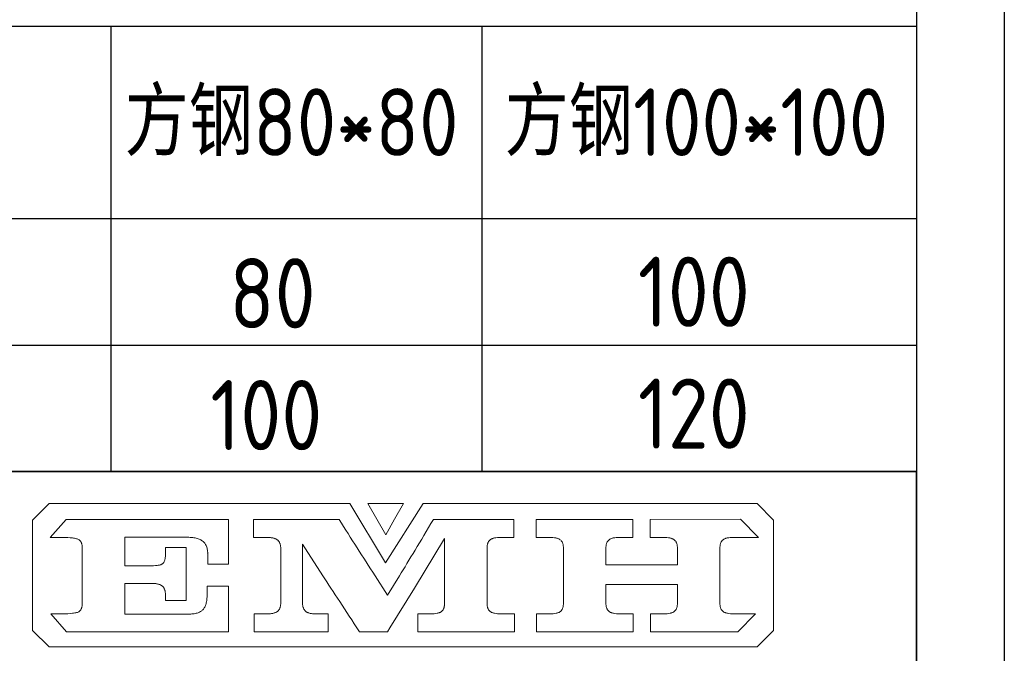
# Model space of a CAD drawing. Header units: millimetres. Extents: x -130 to 1975, y -25 to 1460.
# Tile 8 of 9: x 1694 to 1975, y 173 to 354. Entities that reach past the tile are written whole.
import ezdxf
from ezdxf.enums import TextEntityAlignment as Align

# ---------------------------------------------------------------- set-up
doc = ezdxf.new("R2010")
doc.units = ezdxf.units.MM
doc.header["$LTSCALE"] = 50
for name, color, linetype in [('1轮廓实线层', 7, 'Continuous'), ('2细线层', 4, 'Continuous'), ('6文字层', 3, 'Continuous'), ('图层 1', 7, 'Continuous'), ('图框层', 7, 'Continuous'), ('文字层', 3, 'Continuous')]:
    doc.layers.add(name, color=color, linetype=linetype)
doc.styles.add('PC_TEXTSTYLE', font='isocp.shx', dxfattribs={"width": 0.8, "bigfont": 'hzfs.shx'})

# ---------------------------------------------------------------- blocks, each defined once
blk = doc.blocks.new('PC_TITLE_BLOCK')
for p, q in [((-8.448, 42.522), (-8.448, 42.527)), ((-8.448, 42.522), (-8.442, 42.522)), ((-32.772, 42.051), (-32.772, 42.06)), ((-36.402, 41.069), (-36.402, 41.079)), ((-36.402, 41.069), (-36.393, 41.069)), ((-32.152, 41.069), (-32.145, 41.069)), ((-40.396, 40.343), (-40.396, 40.365)), ((-40.396, 40.343), (-40.394, 40.343)), ((-13.893, 36.972), (-13.893, 36.977))]:
    blk.add_line(p, q)
at = {"layer": '1轮廓实线层'}
blk.add_line((0, 45), (-180, 45), dxfattribs=at)
at = {"layer": '图层 1', "lineweight": 0}
for p, q in [((-50.392, 42.226), (-49.444, 43.174)), ((-49.444, 43.174), (-32.306, 43.174)), ((-49.444, 43.174), (-49.444, 43.174)), ((-32.306, 43.174), (-30.267, 39.792)), ((-30.257, 43.174), (-31.271, 43.174)), ((-31.271, 43.174), (-30.764, 42.281)), ((-30.267, 39.792), (-28.128, 43.174)), ((-29.245, 43.174), (-30.257, 43.174)), ((-29.75, 42.281), (-29.245, 43.174)), ((-28.128, 43.174), (-9.094, 43.174)), ((-9.094, 43.174), (-8.147, 42.226)), ((-50.392, 35.95), (-50.392, 42.226)), ((-49.383, 41.246), (-48.472, 42.263)), ((-48.472, 42.263), (-45.127, 42.263)), ((-45.127, 42.263), (-39.218, 42.263)), ((-39.218, 42.263), (-39.218, 40.998)), ((-37.79, 41.246), (-37.79, 42.263)), ((-37.79, 42.263), (-35.352, 42.263)), ((-35.352, 42.263), (-32.908, 42.263)), ((-32.908, 42.263), (-32.781, 42.065)), ((-30.764, 42.281), (-30.257, 41.389)), ((-30.257, 41.389), (-29.75, 42.281)), ((-27.677, 42.033), (-27.54, 42.263)), ((-27.54, 42.263), (-25.248, 42.263)), ((-25.248, 42.263), (-22.956, 42.263)), ((-22.956, 42.263), (-22.956, 41.246)), ((-21.686, 41.246), (-21.686, 42.263)), ((-21.686, 42.263), (-16.178, 42.263)), ((-16.178, 42.263), (-16.178, 41.246)), ((-15.191, 42.263), (-10.042, 42.281)), ((-15.191, 41.246), (-15.191, 42.263)), ((-10.042, 42.281), (-9.005, 41.246)), ((-8.147, 42.226), (-8.147, 35.95)), ((-32.781, 42.065), (-32.654, 41.864)), ((-32.654, 41.864), (-32.527, 41.664)), ((-32.527, 41.664), (-32.401, 41.463)), ((-28.078, 41.363), (-27.946, 41.582)), ((-27.946, 41.582), (-27.814, 41.806)), ((-27.814, 41.806), (-27.677, 42.033)), ((-48.628, 41.246), (-49.383, 41.246)), ((-48.512, 41.244), (-48.628, 41.246)), ((-48.383, 41.239), (-48.512, 41.244)), ((-48.248, 41.228), (-48.383, 41.239)), ((-48.116, 41.215), (-48.248, 41.228)), ((-48.052, 41.204), (-48.116, 41.215)), ((-47.994, 41.196), (-48.052, 41.204)), ((-47.936, 41.186), (-47.994, 41.196)), ((-47.884, 41.173), (-47.936, 41.186)), ((-47.839, 41.159), (-47.884, 41.173)), ((-47.796, 41.146), (-47.839, 41.159)), ((-47.762, 41.133), (-47.796, 41.146)), ((-47.736, 41.114), (-47.762, 41.133)), ((-47.715, 41.099), (-47.736, 41.114)), ((-47.693, 41.08), (-47.715, 41.099)), ((-47.675, 41.059), (-47.693, 41.08)), ((-47.656, 41.038), (-47.675, 41.059)), ((-47.641, 41.014), (-47.656, 41.038)), ((-47.625, 40.99), (-47.641, 41.014)), ((-47.612, 40.964), (-47.625, 40.99)), ((-41.65, 41.262), (-45.127, 41.262)), ((-45.127, 41.262), (-45.127, 39.631)), ((-41.565, 41.26), (-41.65, 41.262)), ((-41.483, 41.257), (-41.565, 41.26)), ((-41.404, 41.252), (-41.483, 41.257)), ((-41.328, 41.246), (-41.404, 41.252)), ((-41.256, 41.239), (-41.328, 41.246)), ((-41.188, 41.228), (-41.256, 41.239)), ((-41.122, 41.215), (-41.188, 41.228)), ((-41.058, 41.202), (-41.122, 41.215)), ((-40.998, 41.186), (-41.058, 41.202)), ((-40.942, 41.167), (-40.998, 41.186)), ((-40.889, 41.146), (-40.942, 41.167)), ((-40.839, 41.125), (-40.889, 41.146)), ((-40.792, 41.101), (-40.839, 41.125)), ((-40.749, 41.077), (-40.792, 41.101)), ((-40.71, 41.048), (-40.749, 41.077)), ((-40.67, 41.019), (-40.71, 41.048)), ((-40.638, 40.988), (-40.67, 41.019)), ((-40.604, 40.953), (-40.638, 40.988)), ((-39.218, 40.998), (-39.218, 39.728)), ((-37.034, 41.246), (-37.79, 41.246)), ((-36.929, 41.244), (-37.034, 41.246)), ((-36.831, 41.236), (-36.929, 41.244)), ((-36.784, 41.231), (-36.831, 41.236)), ((-36.741, 41.225), (-36.784, 41.231)), ((-36.699, 41.217), (-36.741, 41.225)), ((-36.659, 41.207), (-36.699, 41.217)), ((-36.62, 41.196), (-36.659, 41.207)), ((-36.586, 41.186), (-36.62, 41.196)), ((-36.551, 41.173), (-36.586, 41.186)), ((-36.52, 41.159), (-36.551, 41.173)), ((-36.49, 41.143), (-36.52, 41.159)), ((-36.461, 41.128), (-36.49, 41.143)), ((-36.438, 41.109), (-36.461, 41.128)), ((-36.414, 41.091), (-36.438, 41.109)), ((-36.393, 41.07), (-36.414, 41.091)), ((-36.372, 41.048), (-36.393, 41.07)), ((-36.353, 41.022), (-36.372, 41.048)), ((-36.335, 40.998), (-36.353, 41.022)), ((-36.319, 40.969), (-36.335, 40.998)), ((-36.303, 40.94), (-36.319, 40.969)), ((-32.401, 41.463), (-32.274, 41.262)), ((-32.274, 41.262), (-32.147, 41.062)), ((-32.147, 41.062), (-32.018, 40.861)), ((-30.257, 41.389), (-30.257, 41.389)), ((-26.909, 41.178), (-28.617, 38.358)), ((-28.335, 40.935), (-28.208, 41.146)), ((-28.208, 41.146), (-28.078, 41.363)), ((-26.909, 37.394), (-26.906, 41.178)), ((-26.906, 41.178), (-26.909, 41.178)), ((-24.408, 40.99), (-24.421, 40.964)), ((-24.395, 41.014), (-24.408, 40.99)), ((-24.379, 41.038), (-24.395, 41.014)), ((-24.361, 41.059), (-24.379, 41.038)), ((-24.342, 41.08), (-24.361, 41.059)), ((-24.324, 41.099), (-24.342, 41.08)), ((-24.303, 41.114), (-24.324, 41.099)), ((-24.279, 41.133), (-24.303, 41.114)), ((-24.255, 41.146), (-24.279, 41.133)), ((-24.226, 41.159), (-24.255, 41.146)), ((-24.197, 41.173), (-24.226, 41.159)), ((-24.168, 41.186), (-24.197, 41.173)), ((-24.134, 41.196), (-24.168, 41.186)), ((-24.099, 41.204), (-24.134, 41.196)), ((-24.063, 41.215), (-24.099, 41.204)), ((-23.983, 41.228), (-24.063, 41.215)), ((-23.893, 41.239), (-23.983, 41.228)), ((-23.799, 41.244), (-23.893, 41.239)), ((-23.695, 41.246), (-23.799, 41.244)), ((-22.956, 41.246), (-23.695, 41.246)), ((-20.931, 41.246), (-21.686, 41.246)), ((-20.825, 41.244), (-20.931, 41.246)), ((-20.728, 41.239), (-20.825, 41.244)), ((-20.638, 41.228), (-20.728, 41.239)), ((-20.556, 41.215), (-20.638, 41.228)), ((-20.519, 41.204), (-20.556, 41.215)), ((-20.482, 41.196), (-20.519, 41.204)), ((-20.448, 41.186), (-20.482, 41.196)), ((-20.416, 41.173), (-20.448, 41.186)), ((-20.387, 41.159), (-20.416, 41.173)), ((-20.361, 41.146), (-20.387, 41.159)), ((-20.334, 41.133), (-20.361, 41.146)), ((-20.311, 41.114), (-20.334, 41.133)), ((-20.25, 41.059), (-20.268, 41.08)), ((-20.231, 41.038), (-20.25, 41.059)), ((-20.216, 41.014), (-20.231, 41.038)), ((-20.202, 40.99), (-20.216, 41.014)), ((-20.189, 40.964), (-20.202, 40.99)), ((-17.633, 40.99), (-17.646, 40.964)), ((-17.617, 41.014), (-17.633, 40.99)), ((-17.602, 41.038), (-17.617, 41.014)), ((-17.586, 41.059), (-17.602, 41.038)), ((-17.567, 41.08), (-17.586, 41.059)), ((-17.546, 41.099), (-17.567, 41.08)), ((-17.525, 41.114), (-17.546, 41.099)), ((-17.504, 41.133), (-17.525, 41.114)), ((-17.478, 41.146), (-17.504, 41.133)), ((-17.451, 41.159), (-17.478, 41.146)), ((-17.422, 41.173), (-17.451, 41.159)), ((-17.39, 41.186), (-17.422, 41.173)), ((-17.359, 41.196), (-17.39, 41.186)), ((-17.324, 41.204), (-17.359, 41.196)), ((-17.287, 41.215), (-17.324, 41.204)), ((-17.205, 41.228), (-17.287, 41.215)), ((-17.118, 41.239), (-17.205, 41.228)), ((-17.023, 41.244), (-17.118, 41.239)), ((-16.92, 41.246), (-17.023, 41.244)), ((-16.178, 41.246), (-16.92, 41.246)), ((-14.436, 41.246), (-15.191, 41.246)), ((-14.33, 41.244), (-14.436, 41.246)), ((-14.233, 41.239), (-14.33, 41.244)), ((-14.143, 41.228), (-14.233, 41.239)), ((-14.061, 41.215), (-14.143, 41.228)), ((-14.024, 41.204), (-14.061, 41.215)), ((-13.987, 41.196), (-14.024, 41.204)), ((-13.955, 41.186), (-13.987, 41.196)), ((-13.924, 41.173), (-13.955, 41.186)), ((-13.892, 41.159), (-13.924, 41.173)), ((-13.865, 41.146), (-13.892, 41.159)), ((-13.839, 41.133), (-13.865, 41.146)), ((-13.815, 41.114), (-13.839, 41.133)), ((-13.794, 41.099), (-13.815, 41.114)), ((-13.773, 41.08), (-13.794, 41.099)), ((-13.754, 41.059), (-13.773, 41.08)), ((-13.739, 41.038), (-13.754, 41.059)), ((-13.707, 40.99), (-13.72, 41.014)), ((-13.694, 40.964), (-13.707, 40.99)), ((-11.138, 40.99), (-11.151, 40.964)), ((-11.122, 41.017), (-11.138, 40.99)), ((-11.109, 41.038), (-11.122, 41.017)), ((-11.091, 41.059), (-11.109, 41.038)), ((-11.072, 41.08), (-11.091, 41.059)), ((-11.054, 41.099), (-11.072, 41.08)), ((-11.032, 41.114), (-11.054, 41.099)), ((-11.009, 41.133), (-11.032, 41.114)), ((-10.985, 41.146), (-11.009, 41.133)), ((-10.956, 41.159), (-10.985, 41.146)), ((-10.927, 41.173), (-10.956, 41.159)), ((-10.898, 41.186), (-10.927, 41.173)), ((-10.863, 41.196), (-10.898, 41.186)), ((-10.829, 41.204), (-10.863, 41.196)), ((-10.792, 41.215), (-10.829, 41.204)), ((-10.71, 41.228), (-10.792, 41.215)), ((-10.623, 41.239), (-10.71, 41.228)), ((-10.528, 41.244), (-10.623, 41.239)), ((-10.425, 41.246), (-10.528, 41.244)), ((-9.005, 41.246), (-10.425, 41.246)), ((-47.601, 40.938), (-47.612, 40.964)), ((-47.59, 40.908), (-47.601, 40.938)), ((-47.58, 40.879), (-47.59, 40.908)), ((-47.572, 40.848), (-47.58, 40.879)), ((-47.567, 40.813), (-47.572, 40.848)), ((-47.561, 40.779), (-47.567, 40.813)), ((-47.559, 40.742), (-47.561, 40.779)), ((-47.556, 40.705), (-47.559, 40.742)), ((-47.556, 40.666), (-47.556, 40.705)), ((-47.556, 37.471), (-47.556, 40.666)), ((-42.806, 40.367), (-42.806, 40.681)), ((-42.806, 40.681), (-41.637, 40.681)), ((-41.637, 40.681), (-41.637, 39.163)), ((-40.575, 40.916), (-40.604, 40.953)), ((-40.549, 40.877), (-40.575, 40.916)), ((-40.522, 40.835), (-40.549, 40.877)), ((-40.498, 40.79), (-40.522, 40.835)), ((-40.477, 40.742), (-40.498, 40.79)), ((-40.459, 40.692), (-40.477, 40.742)), ((-40.443, 40.639), (-40.459, 40.692)), ((-40.427, 40.581), (-40.443, 40.639)), ((-40.417, 40.523), (-40.427, 40.581)), ((-40.406, 40.462), (-40.417, 40.523)), ((-40.398, 40.396), (-40.406, 40.462)), ((-36.29, 40.908), (-36.303, 40.94)), ((-36.277, 40.877), (-36.29, 40.908)), ((-36.266, 40.842), (-36.277, 40.877)), ((-36.258, 40.806), (-36.266, 40.842)), ((-36.25, 40.766), (-36.258, 40.806)), ((-36.245, 40.726), (-36.25, 40.766)), ((-36.24, 40.687), (-36.245, 40.726)), ((-36.234, 40.642), (-36.24, 40.687)), ((-36.234, 40.597), (-36.234, 40.642)), ((-36.232, 40.549), (-36.234, 40.597)), ((-36.232, 37.587), (-36.232, 40.549)), ((-35.001, 40.869), (-35.004, 40.869)), ((-35.004, 40.869), (-35.004, 37.587)), ((-33.832, 39.055), (-35.001, 40.869)), ((-32.018, 40.861), (-31.891, 40.66)), ((-31.891, 40.66), (-31.764, 40.46)), ((-31.764, 40.46), (-31.635, 40.262)), ((-28.699, 40.328), (-28.58, 40.526)), ((-28.58, 40.526), (-28.459, 40.729)), ((-28.459, 40.729), (-28.335, 40.935)), ((-24.474, 40.742), (-24.477, 40.705)), ((-24.477, 40.705), (-24.477, 40.666)), ((-24.477, 40.666), (-24.477, 37.471)), ((-24.472, 40.779), (-24.474, 40.742)), ((-24.466, 40.813), (-24.472, 40.779)), ((-24.461, 40.848), (-24.466, 40.813)), ((-24.453, 40.879), (-24.461, 40.848)), ((-24.443, 40.908), (-24.453, 40.879)), ((-24.435, 40.938), (-24.443, 40.908)), ((-24.421, 40.964), (-24.435, 40.938)), ((-20.176, 40.938), (-20.189, 40.964)), ((-20.165, 40.908), (-20.176, 40.938)), ((-20.155, 40.879), (-20.165, 40.908)), ((-20.149, 40.848), (-20.155, 40.879)), ((-20.141, 40.813), (-20.149, 40.848)), ((-20.136, 40.779), (-20.141, 40.813)), ((-20.134, 40.742), (-20.136, 40.779)), ((-20.131, 40.705), (-20.134, 40.742)), ((-20.131, 40.666), (-20.131, 40.705)), ((-20.131, 37.471), (-20.131, 40.666)), ((-17.699, 40.742), (-17.702, 40.705)), ((-17.702, 40.705), (-17.702, 40.666)), ((-17.702, 40.666), (-17.702, 39.686)), ((-17.697, 40.779), (-17.699, 40.742)), ((-17.691, 40.813), (-17.697, 40.779)), ((-17.683, 40.845), (-17.691, 40.813)), ((-17.678, 40.877), (-17.683, 40.845)), ((-17.668, 40.908), (-17.678, 40.877)), ((-17.657, 40.938), (-17.668, 40.908)), ((-17.646, 40.964), (-17.657, 40.938)), ((-13.681, 40.938), (-13.694, 40.964)), ((-13.67, 40.908), (-13.681, 40.938)), ((-13.662, 40.879), (-13.67, 40.908)), ((-13.654, 40.848), (-13.662, 40.879)), ((-13.646, 40.813), (-13.654, 40.848)), ((-13.641, 40.779), (-13.646, 40.813)), ((-13.639, 40.742), (-13.641, 40.779)), ((-13.636, 40.705), (-13.639, 40.742)), ((-13.636, 40.666), (-13.636, 40.705)), ((-13.636, 39.686), (-13.636, 40.666)), ((-11.204, 40.742), (-11.207, 40.705)), ((-11.207, 40.705), (-11.207, 40.666)), ((-11.207, 40.666), (-11.207, 37.471)), ((-11.201, 40.779), (-11.204, 40.742)), ((-11.196, 40.813), (-11.201, 40.779)), ((-11.191, 40.848), (-11.196, 40.813)), ((-11.183, 40.879), (-11.191, 40.848)), ((-11.172, 40.908), (-11.183, 40.879)), ((-11.162, 40.938), (-11.172, 40.908)), ((-11.151, 40.964), (-11.162, 40.938)), ((-42.904, 39.826), (-42.888, 39.852)), ((-42.888, 39.852), (-42.875, 39.881)), ((-42.875, 39.881), (-42.864, 39.913)), ((-42.864, 39.913), (-42.854, 39.945)), ((-42.854, 39.945), (-42.843, 39.982)), ((-42.843, 39.982), (-42.835, 40.021)), ((-42.835, 40.021), (-42.827, 40.064)), ((-42.827, 40.064), (-42.822, 40.106)), ((-42.822, 40.106), (-42.817, 40.153)), ((-42.817, 40.153), (-42.809, 40.256)), ((-42.809, 40.256), (-42.806, 40.367)), ((-40.393, 40.33), (-40.398, 40.396)), ((-40.39, 40.262), (-40.393, 40.33)), ((-40.388, 40.188), (-40.39, 40.262)), ((-40.388, 39.728), (-40.388, 40.188)), ((-31.635, 40.262), (-31.508, 40.061)), ((-31.508, 40.061), (-31.379, 39.86)), ((-31.379, 39.86), (-31.252, 39.662)), ((-29.045, 39.757), (-28.934, 39.942)), ((-28.934, 39.942), (-28.818, 40.132)), ((-28.818, 40.132), (-28.699, 40.328)), ((-45.127, 39.631), (-43.617, 39.631)), ((-43.617, 39.631), (-43.493, 39.633)), ((-43.493, 39.633), (-43.382, 39.638)), ((-43.382, 39.638), (-43.329, 39.644)), ((-43.329, 39.644), (-43.281, 39.649)), ((-43.281, 39.649), (-43.234, 39.657)), ((-43.234, 39.657), (-43.192, 39.665)), ((-43.192, 39.665), (-43.152, 39.673)), ((-43.152, 39.673), (-43.112, 39.683)), ((-43.112, 39.683), (-43.081, 39.694)), ((-43.081, 39.694), (-43.049, 39.707)), ((-43.049, 39.707), (-43.02, 39.72)), ((-43.02, 39.72), (-42.994, 39.734)), ((-42.994, 39.734), (-42.972, 39.747)), ((-42.972, 39.747), (-42.951, 39.765)), ((-42.951, 39.765), (-42.936, 39.781)), ((-42.936, 39.781), (-42.917, 39.802)), ((-42.917, 39.802), (-42.904, 39.826)), ((-39.218, 39.728), (-40.388, 39.728)), ((-31.252, 39.662), (-31.123, 39.462)), ((-31.123, 39.462), (-30.993, 39.264)), ((-29.372, 39.224), (-29.264, 39.396)), ((-29.264, 39.396), (-29.156, 39.575)), ((-29.156, 39.575), (-29.045, 39.757)), ((-17.702, 39.686), (-13.636, 39.686)), ((-41.637, 39.163), (-41.637, 37.645)), ((-33.721, 38.883), (-33.832, 39.055)), ((-33.61, 38.712), (-33.721, 38.883)), ((-30.993, 39.264), (-30.864, 39.063)), ((-30.864, 39.063), (-30.146, 37.957)), ((-30.151, 37.957), (-29.475, 39.055)), ((-29.475, 39.055), (-29.372, 39.224)), ((-43.617, 38.627), (-45.127, 38.627)), ((-45.127, 38.627), (-45.127, 36.874)), ((-43.511, 38.625), (-43.617, 38.627)), ((-43.413, 38.619), (-43.511, 38.625)), ((-43.366, 38.614), (-43.413, 38.619)), ((-43.321, 38.606), (-43.366, 38.614)), ((-43.279, 38.598), (-43.321, 38.606)), ((-43.239, 38.59), (-43.279, 38.598)), ((-43.2, 38.58), (-43.239, 38.59)), ((-43.165, 38.566), (-43.2, 38.58)), ((-43.131, 38.556), (-43.165, 38.566)), ((-43.099, 38.54), (-43.131, 38.556)), ((-43.068, 38.527), (-43.099, 38.54)), ((-43.038, 38.508), (-43.068, 38.527)), ((-43.012, 38.493), (-43.038, 38.508)), ((-42.988, 38.474), (-43.012, 38.493)), ((-42.967, 38.453), (-42.988, 38.474)), ((-42.946, 38.432), (-42.967, 38.453)), ((-42.928, 38.408), (-42.946, 38.432)), ((-42.909, 38.382), (-42.928, 38.408)), ((-42.893, 38.355), (-42.909, 38.382)), ((-42.877, 38.326), (-42.893, 38.355)), ((-42.864, 38.295), (-42.877, 38.326)), ((-42.854, 38.263), (-42.864, 38.295)), ((-42.843, 38.229), (-42.854, 38.263)), ((-42.833, 38.194), (-42.843, 38.229)), ((-42.825, 38.155), (-42.833, 38.194)), ((-40.435, 37.994), (-40.435, 38.474)), ((-40.435, 38.474), (-39.218, 38.474)), ((-39.218, 38.474), (-39.218, 37.175)), ((-33.494, 38.535), (-33.61, 38.712)), ((-33.378, 38.353), (-33.494, 38.535)), ((-33.256, 38.168), (-33.378, 38.353)), ((-33.135, 37.978), (-33.256, 38.168)), ((-28.617, 38.358), (-30.016, 36.1)), ((-13.636, 38.572), (-17.702, 38.572)), ((-17.702, 38.572), (-17.702, 37.471)), ((-13.636, 37.471), (-13.636, 38.572)), ((-42.819, 38.115), (-42.825, 38.155)), ((-42.814, 38.075), (-42.819, 38.115)), ((-42.809, 38.031), (-42.814, 38.075)), ((-42.809, 37.986), (-42.809, 38.031)), ((-42.806, 37.941), (-42.809, 37.986)), ((-42.806, 37.645), (-42.806, 37.941)), ((-41.637, 37.645), (-42.806, 37.645)), ((-40.469, 37.584), (-40.459, 37.645)), ((-40.459, 37.645), (-40.451, 37.711)), ((-40.451, 37.711), (-40.446, 37.777)), ((-40.446, 37.777), (-40.44, 37.846)), ((-40.44, 37.846), (-40.438, 37.92)), ((-40.438, 37.92), (-40.435, 37.994)), ((-33.008, 37.785), (-33.135, 37.978)), ((-32.878, 37.59), (-33.008, 37.785)), ((-30.146, 37.957), (-30.151, 37.957)), ((-47.709, 37.038), (-47.691, 37.056)), ((-47.691, 37.056), (-47.672, 37.077)), ((-47.672, 37.077), (-47.654, 37.098)), ((-47.654, 37.098), (-47.638, 37.12)), ((-47.638, 37.12), (-47.625, 37.146)), ((-47.625, 37.146), (-47.612, 37.172)), ((-47.612, 37.172), (-47.598, 37.199)), ((-47.598, 37.199), (-47.588, 37.228)), ((-47.588, 37.228), (-47.58, 37.257)), ((-47.58, 37.257), (-47.572, 37.289)), ((-47.572, 37.289), (-47.567, 37.323)), ((-47.567, 37.323), (-47.561, 37.357)), ((-47.561, 37.357), (-47.559, 37.394)), ((-47.559, 37.394), (-47.556, 37.431)), ((-47.556, 37.431), (-47.556, 37.471)), ((-40.821, 37.017), (-40.781, 37.043)), ((-40.781, 37.043), (-40.744, 37.069)), ((-40.744, 37.069), (-40.71, 37.096)), ((-40.71, 37.096), (-40.678, 37.127)), ((-40.678, 37.127), (-40.649, 37.162)), ((-40.649, 37.162), (-40.62, 37.196)), ((-40.62, 37.196), (-40.596, 37.236)), ((-40.596, 37.236), (-40.572, 37.278)), ((-40.572, 37.278), (-40.551, 37.32)), ((-40.551, 37.32), (-40.53, 37.368)), ((-40.53, 37.368), (-40.512, 37.418)), ((-40.512, 37.418), (-40.496, 37.471)), ((-40.496, 37.471), (-40.483, 37.526)), ((-40.483, 37.526), (-40.469, 37.584)), ((-39.218, 37.175), (-39.218, 35.871)), ((-36.432, 37.027), (-36.409, 37.046)), ((-36.409, 37.046), (-36.388, 37.067)), ((-36.388, 37.067), (-36.366, 37.088)), ((-36.366, 37.088), (-36.348, 37.112)), ((-36.348, 37.112), (-36.332, 37.138)), ((-36.332, 37.138), (-36.316, 37.167)), ((-36.316, 37.167), (-36.3, 37.196)), ((-36.3, 37.196), (-36.287, 37.228)), ((-36.287, 37.228), (-36.277, 37.26)), ((-36.277, 37.26), (-36.266, 37.294)), ((-36.266, 37.294), (-36.258, 37.331)), ((-36.258, 37.331), (-36.25, 37.368)), ((-36.25, 37.368), (-36.245, 37.41)), ((-36.245, 37.41), (-36.24, 37.45)), ((-36.24, 37.45), (-36.234, 37.494)), ((-36.234, 37.539), (-36.232, 37.587)), ((-36.234, 37.494), (-36.234, 37.539)), ((-35.004, 37.587), (-35.004, 37.539)), ((-35.004, 37.587), (-35.004, 37.587)), ((-35.004, 37.539), (-35.001, 37.494)), ((-35.001, 37.494), (-34.999, 37.452)), ((-34.999, 37.452), (-34.993, 37.41)), ((-34.993, 37.41), (-34.988, 37.37)), ((-34.988, 37.37), (-34.98, 37.331)), ((-34.98, 37.331), (-34.972, 37.294)), ((-34.972, 37.294), (-34.962, 37.26)), ((-34.962, 37.26), (-34.949, 37.228)), ((-34.949, 37.228), (-34.938, 37.196)), ((-34.938, 37.196), (-34.922, 37.167)), ((-34.922, 37.167), (-34.906, 37.138)), ((-34.906, 37.138), (-34.89, 37.112)), ((-34.89, 37.112), (-34.872, 37.088)), ((-34.872, 37.088), (-34.853, 37.067)), ((-34.853, 37.067), (-34.832, 37.046)), ((-34.832, 37.046), (-34.811, 37.027)), ((-32.746, 37.389), (-32.878, 37.59)), ((-32.614, 37.183), (-32.746, 37.389)), ((-32.477, 36.974), (-32.614, 37.183)), ((-27.062, 37.038), (-27.041, 37.056)), ((-27.041, 37.056), (-27.022, 37.077)), ((-27.022, 37.077), (-27.006, 37.098)), ((-27.006, 37.098), (-26.991, 37.12)), ((-26.991, 37.12), (-26.975, 37.146)), ((-26.975, 37.146), (-26.962, 37.172)), ((-26.962, 37.172), (-26.951, 37.199)), ((-26.951, 37.199), (-26.94, 37.228)), ((-26.94, 37.228), (-26.933, 37.257)), ((-26.933, 37.257), (-26.925, 37.289)), ((-26.925, 37.289), (-26.917, 37.323)), ((-26.917, 37.323), (-26.911, 37.357)), ((-26.911, 37.357), (-26.909, 37.394)), ((-24.477, 37.471), (-24.477, 37.431)), ((-24.477, 37.431), (-24.474, 37.394)), ((-24.474, 37.394), (-24.472, 37.357)), ((-24.472, 37.357), (-24.466, 37.323)), ((-24.466, 37.323), (-24.461, 37.289)), ((-24.461, 37.289), (-24.453, 37.257)), ((-24.453, 37.257), (-24.443, 37.228)), ((-24.443, 37.228), (-24.432, 37.199)), ((-24.432, 37.199), (-24.421, 37.172)), ((-24.421, 37.172), (-24.408, 37.146)), ((-24.408, 37.146), (-24.393, 37.122)), ((-24.393, 37.122), (-24.377, 37.098)), ((-24.377, 37.098), (-24.358, 37.077)), ((-24.358, 37.077), (-24.34, 37.056)), ((-24.34, 37.056), (-24.319, 37.038)), ((-20.282, 37.038), (-20.263, 37.056)), ((-20.263, 37.056), (-20.245, 37.075)), ((-20.245, 37.075), (-20.229, 37.098)), ((-20.229, 37.098), (-20.213, 37.12)), ((-20.213, 37.12), (-20.197, 37.143)), ((-20.197, 37.143), (-20.184, 37.17)), ((-20.184, 37.17), (-20.173, 37.199)), ((-20.173, 37.199), (-20.163, 37.228)), ((-20.163, 37.228), (-20.155, 37.257)), ((-20.155, 37.257), (-20.147, 37.289)), ((-20.147, 37.289), (-20.141, 37.323)), ((-20.141, 37.323), (-20.136, 37.357)), ((-20.136, 37.357), (-20.134, 37.394)), ((-20.134, 37.394), (-20.131, 37.431)), ((-20.131, 37.431), (-20.131, 37.471)), ((-20.131, 37.471), (-20.131, 37.471)), ((-17.702, 37.471), (-17.702, 37.431)), ((-17.702, 37.431), (-17.699, 37.394)), ((-17.699, 37.394), (-17.697, 37.357)), ((-17.697, 37.357), (-17.691, 37.323)), ((-17.691, 37.323), (-17.683, 37.289)), ((-17.683, 37.289), (-17.676, 37.257)), ((-17.676, 37.257), (-17.668, 37.228)), ((-17.668, 37.228), (-17.657, 37.199)), ((-17.657, 37.199), (-17.644, 37.172)), ((-17.644, 37.172), (-17.631, 37.146)), ((-17.631, 37.146), (-17.617, 37.122)), ((-17.617, 37.122), (-17.599, 37.098)), ((-17.599, 37.098), (-17.583, 37.077)), ((-17.583, 37.077), (-17.565, 37.056)), ((-17.565, 37.056), (-17.544, 37.038)), ((-13.792, 37.038), (-13.771, 37.056)), ((-13.771, 37.056), (-13.752, 37.077)), ((-13.752, 37.077), (-13.733, 37.098)), ((-13.733, 37.098), (-13.72, 37.12)), ((-13.72, 37.12), (-13.705, 37.146)), ((-13.705, 37.146), (-13.691, 37.172)), ((-13.691, 37.172), (-13.681, 37.199)), ((-13.681, 37.199), (-13.67, 37.228)), ((-13.67, 37.228), (-13.66, 37.257)), ((-13.66, 37.257), (-13.652, 37.289)), ((-13.652, 37.289), (-13.646, 37.323)), ((-13.646, 37.323), (-13.641, 37.357)), ((-13.641, 37.357), (-13.639, 37.394)), ((-13.639, 37.394), (-13.636, 37.431)), ((-13.636, 37.431), (-13.636, 37.471)), ((-11.207, 37.471), (-11.207, 37.431)), ((-11.207, 37.431), (-11.204, 37.394)), ((-11.204, 37.394), (-11.201, 37.357)), ((-11.201, 37.357), (-11.196, 37.323)), ((-11.196, 37.323), (-11.188, 37.289)), ((-11.188, 37.289), (-11.183, 37.257)), ((-11.183, 37.257), (-11.172, 37.228)), ((-11.172, 37.228), (-11.162, 37.199)), ((-11.162, 37.199), (-11.149, 37.172)), ((-11.149, 37.172), (-11.135, 37.146)), ((-11.135, 37.146), (-11.122, 37.122)), ((-11.122, 37.122), (-11.106, 37.098)), ((-11.106, 37.098), (-11.088, 37.077)), ((-11.088, 37.077), (-11.069, 37.056)), ((-11.069, 37.056), (-11.048, 37.038)), ((-48.454, 35.871), (-49.349, 36.89)), ((-49.349, 36.89), (-48.61, 36.89)), ((-48.61, 36.89), (-48.493, 36.893)), ((-48.493, 36.893), (-48.367, 36.898)), ((-48.367, 36.898), (-48.237, 36.908)), ((-48.237, 36.908), (-48.108, 36.922)), ((-48.108, 36.922), (-48.045, 36.929)), ((-48.045, 36.929), (-47.984, 36.94)), ((-47.984, 36.94), (-47.928, 36.951)), ((-47.928, 36.951), (-47.878, 36.964)), ((-47.878, 36.964), (-47.831, 36.974)), ((-47.831, 36.974), (-47.791, 36.99)), ((-47.791, 36.99), (-47.757, 37.003)), ((-47.757, 37.003), (-47.73, 37.019)), ((-47.73, 37.019), (-47.709, 37.038)), ((-45.127, 36.874), (-41.515, 36.874)), ((-41.515, 36.874), (-41.441, 36.877)), ((-41.441, 36.877), (-41.372, 36.879)), ((-41.372, 36.879), (-41.304, 36.885)), ((-41.304, 36.885), (-41.238, 36.89)), ((-41.238, 36.89), (-41.177, 36.9)), ((-41.177, 36.9), (-41.116, 36.911)), ((-41.116, 36.911), (-41.061, 36.924)), ((-41.061, 36.924), (-41.008, 36.937)), ((-41.008, 36.937), (-40.955, 36.956)), ((-40.955, 36.956), (-40.908, 36.974)), ((-40.908, 36.974), (-40.863, 36.995)), ((-40.863, 36.995), (-40.821, 37.017)), ((-37.755, 35.871), (-37.755, 36.89)), ((-37.755, 36.89), (-37.016, 36.89)), ((-37.016, 36.89), (-36.91, 36.893)), ((-36.91, 36.893), (-36.815, 36.9)), ((-36.815, 36.9), (-36.77, 36.906)), ((-36.77, 36.906), (-36.728, 36.911)), ((-36.728, 36.911), (-36.686, 36.919)), ((-36.686, 36.919), (-36.649, 36.929)), ((-36.649, 36.929), (-36.612, 36.94)), ((-36.612, 36.94), (-36.575, 36.951)), ((-36.575, 36.951), (-36.543, 36.964)), ((-36.543, 36.964), (-36.512, 36.977)), ((-36.512, 36.977), (-36.483, 36.993)), ((-36.483, 36.993), (-36.456, 37.009)), ((-36.456, 37.009), (-36.432, 37.027)), ((-34.811, 37.027), (-34.787, 37.009)), ((-34.787, 37.009), (-34.761, 36.993)), ((-34.761, 36.993), (-34.732, 36.977)), ((-34.732, 36.977), (-34.703, 36.964)), ((-34.703, 36.964), (-34.671, 36.951)), ((-34.671, 36.951), (-34.637, 36.94)), ((-34.637, 36.94), (-34.6, 36.929)), ((-34.6, 36.929), (-34.563, 36.919)), ((-34.563, 36.919), (-34.523, 36.911)), ((-34.523, 36.911), (-34.481, 36.906)), ((-34.481, 36.906), (-34.439, 36.9)), ((-34.439, 36.9), (-34.344, 36.893)), ((-34.344, 36.893), (-34.244, 36.89)), ((-34.244, 36.89), (-33.528, 36.89)), ((-33.528, 36.89), (-33.528, 35.871)), ((-32.337, 36.76), (-32.477, 36.974)), ((-32.195, 36.544), (-32.337, 36.76)), ((-32.049, 36.325), (-32.195, 36.544)), ((-28.43, 35.871), (-28.43, 36.89)), ((-28.43, 36.89), (-27.688, 36.89)), ((-27.688, 36.89), (-27.585, 36.893)), ((-27.585, 36.893), (-27.49, 36.898)), ((-27.49, 36.898), (-27.402, 36.908)), ((-27.402, 36.908), (-27.321, 36.922)), ((-27.321, 36.922), (-27.284, 36.929)), ((-27.284, 36.929), (-27.249, 36.94)), ((-27.249, 36.94), (-27.218, 36.951)), ((-27.218, 36.951), (-27.186, 36.964)), ((-27.186, 36.964), (-27.157, 36.974)), ((-27.157, 36.974), (-27.131, 36.99)), ((-27.131, 36.99), (-27.104, 37.003)), ((-27.104, 37.003), (-27.083, 37.019)), ((-27.083, 37.019), (-27.062, 37.038)), ((-24.319, 37.038), (-24.297, 37.019)), ((-24.297, 37.019), (-24.274, 37.003)), ((-24.274, 37.003), (-24.247, 36.99)), ((-24.247, 36.99), (-24.221, 36.974)), ((-24.221, 36.974), (-24.192, 36.964)), ((-24.192, 36.964), (-24.16, 36.951)), ((-24.16, 36.951), (-24.126, 36.94)), ((-24.126, 36.94), (-24.089, 36.929)), ((-24.089, 36.929), (-24.052, 36.922)), ((-24.052, 36.922), (-23.97, 36.908)), ((-23.97, 36.908), (-23.88, 36.898)), ((-23.88, 36.898), (-23.782, 36.893)), ((-23.782, 36.893), (-23.677, 36.89)), ((-23.677, 36.89), (-22.922, 36.89)), ((-22.922, 36.89), (-22.922, 35.871)), ((-21.654, 35.871), (-21.654, 36.89)), ((-21.654, 36.89), (-20.912, 36.89)), ((-20.912, 36.89), (-20.81, 36.893)), ((-20.81, 36.893), (-20.714, 36.898)), ((-20.714, 36.898), (-20.625, 36.908)), ((-20.625, 36.908), (-20.546, 36.922)), ((-20.546, 36.922), (-20.509, 36.929)), ((-20.509, 36.929), (-20.472, 36.94)), ((-20.472, 36.94), (-20.44, 36.951)), ((-20.44, 36.951), (-20.408, 36.964)), ((-20.408, 36.964), (-20.379, 36.974)), ((-20.379, 36.974), (-20.353, 36.99)), ((-20.353, 36.99), (-20.326, 37.003)), ((-20.326, 37.003), (-20.303, 37.019)), ((-20.303, 37.019), (-20.282, 37.038)), ((-17.544, 37.038), (-17.522, 37.019)), ((-17.522, 37.019), (-17.499, 37.003)), ((-17.499, 37.003), (-17.472, 36.99)), ((-17.472, 36.99), (-17.446, 36.974)), ((-17.446, 36.974), (-17.414, 36.964)), ((-17.414, 36.964), (-17.382, 36.951)), ((-17.382, 36.951), (-17.348, 36.94)), ((-17.348, 36.94), (-17.314, 36.929)), ((-17.314, 36.929), (-17.277, 36.922)), ((-17.277, 36.922), (-17.195, 36.908)), ((-17.195, 36.908), (-17.105, 36.898)), ((-17.105, 36.898), (-17.007, 36.893)), ((-17.007, 36.893), (-16.899, 36.89)), ((-16.899, 36.89), (-16.147, 36.89)), ((-16.147, 36.89), (-16.147, 35.871)), ((-15.159, 35.871), (-15.159, 36.89)), ((-15.159, 36.89), (-14.417, 36.89)), ((-14.417, 36.89), (-14.314, 36.893)), ((-14.314, 36.893), (-14.219, 36.898)), ((-14.219, 36.898), (-14.132, 36.908)), ((-14.132, 36.908), (-14.05, 36.922)), ((-14.05, 36.922), (-14.013, 36.929)), ((-14.013, 36.929), (-13.979, 36.94)), ((-13.979, 36.94), (-13.947, 36.951)), ((-13.947, 36.951), (-13.916, 36.964)), ((-13.916, 36.964), (-13.886, 36.974)), ((-13.886, 36.974), (-13.86, 36.99)), ((-13.86, 36.99), (-13.834, 37.003)), ((-13.834, 37.003), (-13.813, 37.019)), ((-13.813, 37.019), (-13.792, 37.038)), ((-11.048, 37.038), (-11.027, 37.019)), ((-11.027, 37.019), (-11.003, 37.003)), ((-11.003, 37.003), (-10.977, 36.99)), ((-10.977, 36.99), (-10.951, 36.974)), ((-10.951, 36.974), (-10.919, 36.964)), ((-10.919, 36.964), (-10.887, 36.951)), ((-10.887, 36.951), (-10.856, 36.94)), ((-10.856, 36.94), (-10.818, 36.929)), ((-10.818, 36.929), (-10.782, 36.922)), ((-10.782, 36.922), (-10.7, 36.908)), ((-10.7, 36.908), (-10.61, 36.898)), ((-10.61, 36.898), (-10.512, 36.893)), ((-10.512, 36.893), (-10.407, 36.89)), ((-10.407, 36.89), (-9.174, 36.89)), ((-9.174, 36.89), (-10.188, 35.871)), ((-49.444, 35.002), (-50.392, 35.95)), ((-31.902, 36.1), (-32.049, 36.325)), ((-31.751, 35.871), (-31.902, 36.1)), ((-30.016, 36.1), (-30.159, 35.871)), ((-8.147, 35.95), (-9.094, 35.002)), ((-39.218, 35.871), (-48.454, 35.871)), ((-48.454, 35.871), (-48.454, 35.871)), ((-35.64, 35.871), (-37.755, 35.871)), ((-33.528, 35.871), (-35.64, 35.871)), ((-30.956, 35.871), (-31.751, 35.871)), ((-30.159, 35.871), (-30.956, 35.871)), ((-25.673, 35.871), (-28.43, 35.871)), ((-22.922, 35.871), (-25.673, 35.871)), ((-18.898, 35.871), (-21.654, 35.871)), ((-16.147, 35.871), (-18.898, 35.871)), ((-10.188, 35.871), (-15.159, 35.871)), ((-9.094, 35.002), (-49.444, 35.002))]:
    blk.add_line(p, q, dxfattribs=at)
at = {"layer": '图框层'}
blk.add_line((0, 0), (0, 45), dxfattribs=at)
at = {"layer": '6文字层', "style": 'PC_TEXTSTYLE', "flags": 8}
for tag, height, width, p, p2 in [('产品名称或材料标记', 7, 0.600652, (-113.463, 28.635), (-66.422, 28.635)), ('图样名称', 5, 2.004495, (-54.785, 19.978), (-5.268, 19.978)), ('标准化', 3.5, 1.023147, (-133.835, 15.372), (-120.752, 15.372)), ('重量', 3.5, 1.408247, (-88.457, 7.542), (-76.549, 7.542)), ('比例', 3.5, 1.385287, (-73.354, 7.542), (-61.929, 7.542)), ('图样代号', 5, 2.006536, (-54.785, 5.63), (-5.516, 5.63)), ('审核', 3.5, 1.579393, (-163.989, 5.367), (-150.634, 5.367)), ('共几页', 3.5, 0.557144, (-108.073, 0.625), (-101.045, 0.625)), ('工艺', 3.5, 1.621807, (-164.21, 0.371), (-150.891, 0.371)), ('日期', 3.5, 1.560088, (-133.835, 0.371), (-120.752, 0.371))]:
    blk.add_attdef(tag, text='', height=height, dxfattribs=dict(at, width=width)).set_placement(p, p2, align=Align.FIT)
at = {"layer": '6文字层', "style": 'PC_TEXTSTYLE', "width": 9.905045, "flags": 8}
blk.add_attdef('设计', text='', height=3.5, rotation=358.4644, dxfattribs=at).set_placement((-164.229, 15.372), (-150.367, 15), align=Align.FIT)
at = {"layer": '6文字层', "color": 3, "style": 'PC_TEXTSTYLE', "width": 0.56476, "flags": 8}
blk.add_attdef('第几页', text='', height=3.5, dxfattribs=at).set_placement((-78.287, 0.753), (-71.163, 0.753), align=Align.FIT)
at = {"layer": '6文字层', "ltscale": 10, "style": 'PC_TEXTSTYLE', "flags": 1}
blk.add_attdef('图纸张数', (-58.679, -0.492), '', height=2.5, dxfattribs=at)

msp = doc.modelspace()

# ---------------------------------------------------------------- linework, layer by layer
msp.add_line((1308.2, 351.96), (1950, 351.96))
at = {"layer": '1轮廓实线层'}
for p in [(1950, 351.96), (1308.2, 225)]:
    msp.add_line(p, (1950, 225), dxfattribs=at)
at = {"layer": '2细线层'}
msp.add_line((1975, 1460), (1975, -25), dxfattribs=at)
at = {"layer": '图框层'}
msp.add_line((1950, 1435), (1950, 0), dxfattribs=at)
at = {"layer": '文字层'}
for p, q in [((1720.34, 351.96), (1720.34, 225)), ((1826.12, 351.96), (1826.12, 225)), ((1308.2, 297.12), (1950, 297.12)), ((1308.2, 261.06), (1950, 261.06))]:
    msp.add_line(p, q, dxfattribs=at)

# ---------------------------------------------------------------- block references
at = {"layer": '图框层', "xscale": 5, "yscale": 5, "zscale": 5}
msp.add_blockref('PC_TITLE_BLOCK', (1950, 0), dxfattribs=at)

# ---------------------------------------------------------------- texts
at = {"layer": '文字层', "style": 'PC_TEXTSTYLE', "width": 0.95}
for s, height, p in [('方钢80*80', 19.278, (1771.89, 314.95)), ('方钢100*100', 19.278, (1887.25, 314.95)), ('100', 19.992, (1886.53, 266.26)), ('80', 19.992, (1766.45, 265.83)), ('100', 19.992, (1764.69, 231.1)), ('120', 19.992, (1886.53, 231.53))]:
    msp.add_text(s, height=height, dxfattribs=at).set_placement(p, align=Align.CENTER)

doc.saveas('drawing.dxf')
